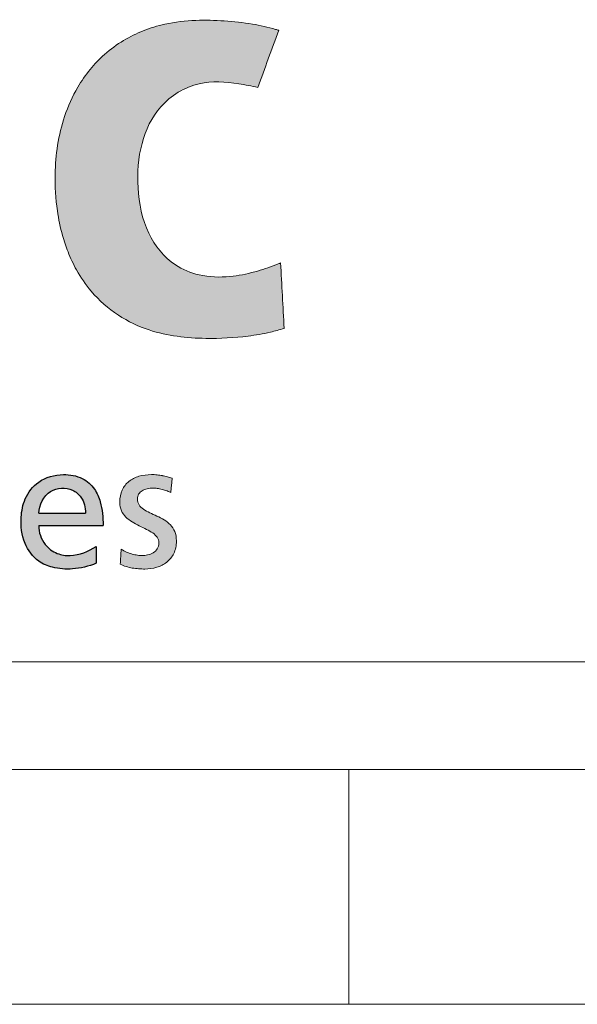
# Model space of a CAD drawing. Header units: millimetres. Extents: x 15 to 592, y 5 to 415.
# Tile 8 of 12: x 445 to 457, y 5 to 26. Entities that reach past the tile are written whole.
import ezdxf

# ---------------------------------------------------------------- set-up
doc = ezdxf.new("R2010")
doc.units = ezdxf.units.MM
doc.layers.add('FORMAT', color=7, linetype='Continuous')

# ---------------------------------------------------------------- blocks, each defined once
blk = doc.blocks.new('LOGO_sombreado')
at = {"linetype": 'Continuous'}
h = blk.add_hatch(color=7, dxfattribs=at)
edge = h.paths.add_edge_path(flags=0)
edge.add_spline(control_points=[(46.534, 8.5), (46.5, 8.486), (46.321, 8.411), (45.965, 8.295), (45.418, 8.182), (44.827, 8.203), (44.167, 8.47), (43.636, 9.14), (43.456, 10.084), (43.519, 11.033), (43.925, 11.903), (44.748, 12.402), (45.506, 12.351), (45.916, 12.267), (46.05, 12.239)], knot_values=[2, 2, 2, 2, 2.013484, 2.070868, 2.135998, 2.215861, 2.282575, 2.389366, 2.510036, 2.625335, 2.731713, 2.847289, 2.949965, 3, 3, 3, 3], weights=[1, 1, 1, 1, 1, 1, 1, 1, 1, 1, 1, 1, 1, 1, 1], degree=3, periodic=0)
edge.add_line((46.05, 12.239), (46.496, 13.456))
edge.add_spline(control_points=[(46.496, 13.456), (46.473, 13.463), (46.288, 13.516), (45.904, 13.604), (45.334, 13.664), (44.709, 13.682), (44.125, 13.616), (43.608, 13.46), (43.17, 13.245), (42.788, 12.964), (42.461, 12.623), (42.16, 12.187), (41.919, 11.643), (41.768, 11.014), (41.713, 10.336), (41.752, 9.688), (41.864, 9.135), (42.004, 8.715), (42.196, 8.307), (42.526, 7.823), (43.047, 7.363), (43.876, 6.97), (44.839, 6.864), (45.705, 6.912), (46.261, 7.003), (46.512, 7.076), (46.61, 7.105)], knot_values=[0, 0, 0, 0, 0.005207, 0.041752, 0.085467, 0.129316, 0.17742, 0.21242, 0.246106, 0.282735, 0.314918, 0.348182, 0.397515, 0.443076, 0.488082, 0.544788, 0.583504, 0.610174, 0.640875, 0.681066, 0.736716, 0.78949, 0.877914, 0.943285, 0.977973, 1, 1, 1, 1], weights=[1, 1, 1, 1, 1, 1, 1, 1, 1, 1, 1, 1, 1, 1, 1, 1, 1, 1, 1, 1, 1, 1, 1, 1, 1, 1, 1], degree=3, periodic=0)
edge.add_line((46.61, 7.105), (46.534, 8.5))
h = blk.add_hatch(color=7, dxfattribs=at)
edge = h.paths.add_edge_path(flags=0)
edge.add_spline(control_points=[(44.115, 3.64), (44.147, 3.629), (44.175, 3.617), (44.194, 3.605)], knot_values=[37.00004, 37.00004, 37.00004, 37.00004, 38.00004, 38.00004, 38.00004, 38.00004], weights=[1, 1, 1, 1], degree=3, periodic=0)
edge.add_line((44.194, 3.605), (44.202, 3.682))
edge.add_line((44.202, 3.682), (44.21, 3.759))
edge.add_line((44.21, 3.759), (44.218, 3.836))
edge.add_line((44.218, 3.836), (44.225, 3.913))
edge.add_spline(control_points=[(44.225, 3.913), (44.19, 3.924), (44.156, 3.934), (44.121, 3.943)], knot_values=[3, 3, 3, 3, 4, 4, 4, 4], weights=[1, 1, 1, 1], degree=3, periodic=0)
edge.add_spline(control_points=[(44.121, 3.943), (44.086, 3.952), (44.051, 3.96), (44.015, 3.966)], knot_values=[4, 4, 4, 4, 5, 5, 5, 5], weights=[1, 1, 1, 1], degree=3, periodic=0)
edge.add_arc((43.771, 2.663), 1.326, 79.4134, 84.2741)
edge.add_arc((43.784, 2.765), 1.224, 84.4183, 90.0189)
edge.add_spline(control_points=[(43.784, 3.988), (43.689, 3.988), (43.599, 3.976), (43.517, 3.952)], knot_values=[0, 0, 0, 0, 1, 1, 1, 1], weights=[1, 1, 1, 1], degree=3, periodic=0)
edge.add_spline(control_points=[(43.517, 3.952), (43.436, 3.928), (43.363, 3.891), (43.302, 3.842)], knot_values=[1, 1, 1, 1, 2, 2, 2, 2], weights=[1, 1, 1, 1], degree=3, periodic=0)
edge.add_spline(control_points=[(43.302, 3.842), (43.242, 3.793), (43.193, 3.732), (43.159, 3.658)], knot_values=[2, 2, 2, 2, 3, 3, 3, 3], weights=[1, 1, 1, 1], degree=3, periodic=0)
edge.add_spline(control_points=[(43.159, 3.658), (43.125, 3.584), (43.107, 3.497), (43.107, 3.397), (43.107, 3.262), (43.158, 3.163), (43.237, 3.085)], knot_values=[3, 3, 3, 3, 4, 4, 4, 5, 5, 5, 5], weights=[1, 1, 1, 1, 1, 1, 1], degree=3, periodic=0)
edge.add_spline(control_points=[(43.237, 3.085), (43.315, 3.006), (43.419, 2.949), (43.523, 2.897)], knot_values=[5, 5, 5, 5, 6, 6, 6, 6], weights=[1, 1, 1, 1], degree=3, periodic=0)
edge.add_spline(control_points=[(43.523, 2.897), (43.627, 2.845), (43.731, 2.799), (43.809, 2.745)], knot_values=[6, 6, 6, 6, 7, 7, 7, 7], weights=[1, 1, 1, 1], degree=3, periodic=0)
edge.add_spline(control_points=[(43.809, 2.745), (43.887, 2.69), (43.939, 2.626), (43.939, 2.538), (43.939, 2.486), (43.926, 2.443), (43.905, 2.408)], knot_values=[7, 7, 7, 7, 8, 8, 8, 9, 9, 9, 9], weights=[1, 1, 1, 1, 1, 1, 1], degree=3, periodic=0)
edge.add_spline(control_points=[(43.905, 2.408), (43.884, 2.372), (43.854, 2.344), (43.783, 2.302), (43.743, 2.287), (43.701, 2.277)], knot_values=[9, 9, 9, 9, 10, 10, 11, 11, 11, 11], weights=[1, 1, 1, 1, 1, 1], degree=3, periodic=0)
edge.add_spline(control_points=[(43.701, 2.277), (43.66, 2.268), (43.617, 2.263), (43.577, 2.263), (43.551, 2.263), (43.52, 2.266), (43.485, 2.272)], knot_values=[11, 11, 11, 11, 12, 12, 12, 13, 13, 13, 13], weights=[1, 1, 1, 1, 1, 1, 1], degree=3, periodic=0)
edge.add_spline(control_points=[(43.485, 2.272), (43.449, 2.277), (43.411, 2.286), (43.371, 2.297)], knot_values=[13, 13, 13, 13, 14, 14, 14, 14], weights=[1, 1, 1, 1], degree=3, periodic=0)
edge.add_spline(control_points=[(43.371, 2.297), (43.331, 2.308), (43.29, 2.322), (43.25, 2.339)], knot_values=[14, 14, 14, 14, 15, 15, 15, 15], weights=[1, 1, 1, 1], degree=3, periodic=0)
edge.add_spline(control_points=[(43.25, 2.339), (43.21, 2.356), (43.171, 2.376), (43.136, 2.399)], knot_values=[15, 15, 15, 15, 16, 16, 16, 16], weights=[1, 1, 1, 1], degree=3, periodic=0)
edge.add_line((43.136, 2.399), (43.127, 2.241))
edge.add_line((43.127, 2.241), (43.118, 2.082))
edge.add_spline(control_points=[(43.118, 2.082), (43.158, 2.061), (43.2, 2.044), (43.243, 2.03)], knot_values=[18.00004, 18.00004, 18.00004, 18.00004, 19.00004, 19.00004, 19.00004, 19.00004], weights=[1, 1, 1, 1], degree=3, periodic=0)
edge.add_spline(control_points=[(43.243, 2.03), (43.286, 2.016), (43.329, 2.005), (43.418, 1.99), (43.463, 1.985), (43.509, 1.982)], knot_values=[19.00004, 19.00004, 19.00004, 19.00004, 20.00004, 20.00004, 21.00004, 21.00004, 21.00004, 21.00004], weights=[1, 1, 1, 1, 1, 1], degree=3, periodic=0)
edge.add_spline(control_points=[(43.509, 1.982), (43.554, 1.979), (43.599, 1.977), (43.644, 1.977), (43.73, 1.977), (43.815, 1.989), (43.894, 2.013)], knot_values=[21.00004, 21.00004, 21.00004, 21.00004, 22.00004, 22.00004, 22.00004, 23.00004, 23.00004, 23.00004, 23.00004], weights=[1, 1, 1, 1, 1, 1, 1], degree=3, periodic=0)
edge.add_spline(control_points=[(43.894, 2.013), (43.973, 2.037), (44.046, 2.074), (44.108, 2.123)], knot_values=[23.00004, 23.00004, 23.00004, 23.00004, 24.00004, 24.00004, 24.00004, 24.00004], weights=[1, 1, 1, 1], degree=3, periodic=0)
edge.add_spline(control_points=[(44.108, 2.123), (44.171, 2.172), (44.222, 2.234), (44.258, 2.309)], knot_values=[24.00004, 24.00004, 24.00004, 24.00004, 25.00004, 25.00004, 25.00004, 25.00004], weights=[1, 1, 1, 1], degree=3, periodic=0)
edge.add_spline(control_points=[(44.258, 2.309), (44.294, 2.385), (44.315, 2.473), (44.315, 2.576), (44.315, 2.729), (44.263, 2.838), (44.185, 2.919)], knot_values=[25.00004, 25.00004, 25.00004, 25.00004, 26.00004, 26.00004, 26.00004, 27.00004, 27.00004, 27.00004, 27.00004], weights=[1, 1, 1, 1, 1, 1, 1], degree=3, periodic=0)
edge.add_spline(control_points=[(44.185, 2.919), (44.107, 3.001), (44.003, 3.057), (43.899, 3.106)], knot_values=[27.00004, 27.00004, 27.00004, 27.00004, 28.00004, 28.00004, 28.00004, 28.00004], weights=[1, 1, 1, 1], degree=3, periodic=0)
edge.add_spline(control_points=[(43.899, 3.106), (43.795, 3.154), (43.691, 3.196), (43.613, 3.25)], knot_values=[28.00004, 28.00004, 28.00004, 28.00004, 29.00004, 29.00004, 29.00004, 29.00004], weights=[1, 1, 1, 1], degree=3, periodic=0)
edge.add_spline(control_points=[(43.613, 3.25), (43.535, 3.304), (43.483, 3.371), (43.483, 3.469), (43.483, 3.508), (43.493, 3.543), (43.51, 3.572)], knot_values=[29.00004, 29.00004, 29.00004, 29.00004, 30.00004, 30.00004, 30.00004, 31.00004, 31.00004, 31.00004, 31.00004], weights=[1, 1, 1, 1, 1, 1, 1], degree=3, periodic=0)
edge.add_spline(control_points=[(43.51, 3.572), (43.528, 3.602), (43.553, 3.626), (43.585, 3.645)], knot_values=[31.00004, 31.00004, 31.00004, 31.00004, 32.00004, 32.00004, 32.00004, 32.00004], weights=[1, 1, 1, 1], degree=3, periodic=0)
edge.add_spline(control_points=[(43.585, 3.645), (43.616, 3.664), (43.652, 3.679), (43.693, 3.688)], knot_values=[32.00004, 32.00004, 32.00004, 32.00004, 33.00004, 33.00004, 33.00004, 33.00004], weights=[1, 1, 1, 1], degree=3, periodic=0)
edge.add_spline(control_points=[(43.693, 3.688), (43.733, 3.698), (43.777, 3.702), (43.822, 3.702), (43.843, 3.702), (43.871, 3.699), (43.904, 3.694)], knot_values=[33.00004, 33.00004, 33.00004, 33.00004, 34.00004, 34.00004, 34.00004, 35.00004, 35.00004, 35.00004, 35.00004], weights=[1, 1, 1, 1, 1, 1, 1], degree=3, periodic=0)
edge.add_spline(control_points=[(43.904, 3.694), (43.937, 3.689), (43.973, 3.681), (44.01, 3.672)], knot_values=[35.00004, 35.00004, 35.00004, 35.00004, 36.00004, 36.00004, 36.00004, 36.00004], weights=[1, 1, 1, 1], degree=3, periodic=0)
edge.add_spline(control_points=[(44.01, 3.672), (44.046, 3.663), (44.082, 3.652), (44.115, 3.64)], knot_values=[36.00004, 36.00004, 36.00004, 36.00004, 37.00004, 37.00004, 37.00004, 37.00004], weights=[1, 1, 1, 1], degree=3, periodic=0)
h = blk.add_hatch(color=7, dxfattribs=at)
edge = h.paths.add_edge_path(flags=0)
edge.add_spline(control_points=[(44.115, 3.64), (44.147, 3.629), (44.175, 3.617), (44.194, 3.605)], knot_values=[37.00004, 37.00004, 37.00004, 37.00004, 38.00004, 38.00004, 38.00004, 38.00004], weights=[1, 1, 1, 1], degree=3, periodic=0)
edge.add_line((44.194, 3.605), (44.202, 3.682))
edge.add_line((44.202, 3.682), (44.21, 3.759))
edge.add_line((44.21, 3.759), (44.218, 3.836))
edge.add_line((44.218, 3.836), (44.225, 3.913))
edge.add_spline(control_points=[(44.225, 3.913), (44.19, 3.924), (44.156, 3.934), (44.121, 3.943)], knot_values=[3, 3, 3, 3, 4, 4, 4, 4], weights=[1, 1, 1, 1], degree=3, periodic=0)
edge.add_spline(control_points=[(44.121, 3.943), (44.086, 3.952), (44.051, 3.96), (44.015, 3.966)], knot_values=[4, 4, 4, 4, 5, 5, 5, 5], weights=[1, 1, 1, 1], degree=3, periodic=0)
edge.add_arc((43.771, 2.663), 1.326, 79.4134, 84.2741)
edge.add_arc((43.784, 2.765), 1.224, 84.4183, 90.0189)
edge.add_spline(control_points=[(43.784, 3.988), (43.689, 3.988), (43.599, 3.976), (43.517, 3.952)], knot_values=[0, 0, 0, 0, 1, 1, 1, 1], weights=[1, 1, 1, 1], degree=3, periodic=0)
edge.add_spline(control_points=[(43.517, 3.952), (43.436, 3.928), (43.363, 3.891), (43.302, 3.842)], knot_values=[1, 1, 1, 1, 2, 2, 2, 2], weights=[1, 1, 1, 1], degree=3, periodic=0)
edge.add_spline(control_points=[(43.302, 3.842), (43.242, 3.793), (43.193, 3.732), (43.159, 3.658)], knot_values=[2, 2, 2, 2, 3, 3, 3, 3], weights=[1, 1, 1, 1], degree=3, periodic=0)
edge.add_spline(control_points=[(43.159, 3.658), (43.125, 3.584), (43.107, 3.497), (43.107, 3.397), (43.107, 3.262), (43.158, 3.163), (43.237, 3.085)], knot_values=[3, 3, 3, 3, 4, 4, 4, 5, 5, 5, 5], weights=[1, 1, 1, 1, 1, 1, 1], degree=3, periodic=0)
edge.add_spline(control_points=[(43.237, 3.085), (43.315, 3.006), (43.419, 2.949), (43.523, 2.897)], knot_values=[5, 5, 5, 5, 6, 6, 6, 6], weights=[1, 1, 1, 1], degree=3, periodic=0)
edge.add_spline(control_points=[(43.523, 2.897), (43.627, 2.845), (43.731, 2.799), (43.809, 2.745)], knot_values=[6, 6, 6, 6, 7, 7, 7, 7], weights=[1, 1, 1, 1], degree=3, periodic=0)
edge.add_spline(control_points=[(43.809, 2.745), (43.887, 2.69), (43.939, 2.626), (43.939, 2.538), (43.939, 2.486), (43.926, 2.443), (43.905, 2.408)], knot_values=[7, 7, 7, 7, 8, 8, 8, 9, 9, 9, 9], weights=[1, 1, 1, 1, 1, 1, 1], degree=3, periodic=0)
edge.add_spline(control_points=[(43.905, 2.408), (43.884, 2.372), (43.854, 2.344), (43.783, 2.302), (43.743, 2.287), (43.701, 2.277)], knot_values=[9, 9, 9, 9, 10, 10, 11, 11, 11, 11], weights=[1, 1, 1, 1, 1, 1], degree=3, periodic=0)
edge.add_spline(control_points=[(43.701, 2.277), (43.66, 2.268), (43.617, 2.263), (43.577, 2.263), (43.551, 2.263), (43.52, 2.266), (43.485, 2.272)], knot_values=[11, 11, 11, 11, 12, 12, 12, 13, 13, 13, 13], weights=[1, 1, 1, 1, 1, 1, 1], degree=3, periodic=0)
edge.add_spline(control_points=[(43.485, 2.272), (43.449, 2.277), (43.411, 2.286), (43.371, 2.297)], knot_values=[13, 13, 13, 13, 14, 14, 14, 14], weights=[1, 1, 1, 1], degree=3, periodic=0)
edge.add_spline(control_points=[(43.371, 2.297), (43.331, 2.308), (43.29, 2.322), (43.25, 2.339)], knot_values=[14, 14, 14, 14, 15, 15, 15, 15], weights=[1, 1, 1, 1], degree=3, periodic=0)
edge.add_spline(control_points=[(43.25, 2.339), (43.21, 2.356), (43.171, 2.376), (43.136, 2.399)], knot_values=[15, 15, 15, 15, 16, 16, 16, 16], weights=[1, 1, 1, 1], degree=3, periodic=0)
edge.add_line((43.136, 2.399), (43.127, 2.241))
edge.add_line((43.127, 2.241), (43.118, 2.082))
edge.add_spline(control_points=[(43.118, 2.082), (43.158, 2.061), (43.2, 2.044), (43.243, 2.03)], knot_values=[18.00004, 18.00004, 18.00004, 18.00004, 19.00004, 19.00004, 19.00004, 19.00004], weights=[1, 1, 1, 1], degree=3, periodic=0)
edge.add_spline(control_points=[(43.243, 2.03), (43.286, 2.016), (43.329, 2.005), (43.418, 1.99), (43.463, 1.985), (43.509, 1.982)], knot_values=[19.00004, 19.00004, 19.00004, 19.00004, 20.00004, 20.00004, 21.00004, 21.00004, 21.00004, 21.00004], weights=[1, 1, 1, 1, 1, 1], degree=3, periodic=0)
edge.add_spline(control_points=[(43.509, 1.982), (43.554, 1.979), (43.599, 1.977), (43.644, 1.977), (43.73, 1.977), (43.815, 1.989), (43.894, 2.013)], knot_values=[21.00004, 21.00004, 21.00004, 21.00004, 22.00004, 22.00004, 22.00004, 23.00004, 23.00004, 23.00004, 23.00004], weights=[1, 1, 1, 1, 1, 1, 1], degree=3, periodic=0)
edge.add_spline(control_points=[(43.894, 2.013), (43.973, 2.037), (44.046, 2.074), (44.108, 2.123)], knot_values=[23.00004, 23.00004, 23.00004, 23.00004, 24.00004, 24.00004, 24.00004, 24.00004], weights=[1, 1, 1, 1], degree=3, periodic=0)
edge.add_spline(control_points=[(44.108, 2.123), (44.171, 2.172), (44.222, 2.234), (44.258, 2.309)], knot_values=[24.00004, 24.00004, 24.00004, 24.00004, 25.00004, 25.00004, 25.00004, 25.00004], weights=[1, 1, 1, 1], degree=3, periodic=0)
edge.add_spline(control_points=[(44.258, 2.309), (44.294, 2.385), (44.315, 2.473), (44.315, 2.576), (44.315, 2.729), (44.263, 2.838), (44.185, 2.919)], knot_values=[25.00004, 25.00004, 25.00004, 25.00004, 26.00004, 26.00004, 26.00004, 27.00004, 27.00004, 27.00004, 27.00004], weights=[1, 1, 1, 1, 1, 1, 1], degree=3, periodic=0)
edge.add_spline(control_points=[(44.185, 2.919), (44.107, 3.001), (44.003, 3.057), (43.899, 3.106)], knot_values=[27.00004, 27.00004, 27.00004, 27.00004, 28.00004, 28.00004, 28.00004, 28.00004], weights=[1, 1, 1, 1], degree=3, periodic=0)
edge.add_spline(control_points=[(43.899, 3.106), (43.795, 3.154), (43.691, 3.196), (43.613, 3.25)], knot_values=[28.00004, 28.00004, 28.00004, 28.00004, 29.00004, 29.00004, 29.00004, 29.00004], weights=[1, 1, 1, 1], degree=3, periodic=0)
edge.add_spline(control_points=[(43.613, 3.25), (43.535, 3.304), (43.483, 3.371), (43.483, 3.469), (43.483, 3.508), (43.493, 3.543), (43.51, 3.572)], knot_values=[29.00004, 29.00004, 29.00004, 29.00004, 30.00004, 30.00004, 30.00004, 31.00004, 31.00004, 31.00004, 31.00004], weights=[1, 1, 1, 1, 1, 1, 1], degree=3, periodic=0)
edge.add_spline(control_points=[(43.51, 3.572), (43.528, 3.602), (43.553, 3.626), (43.585, 3.645)], knot_values=[31.00004, 31.00004, 31.00004, 31.00004, 32.00004, 32.00004, 32.00004, 32.00004], weights=[1, 1, 1, 1], degree=3, periodic=0)
edge.add_spline(control_points=[(43.585, 3.645), (43.616, 3.664), (43.652, 3.679), (43.693, 3.688)], knot_values=[32.00004, 32.00004, 32.00004, 32.00004, 33.00004, 33.00004, 33.00004, 33.00004], weights=[1, 1, 1, 1], degree=3, periodic=0)
edge.add_spline(control_points=[(43.693, 3.688), (43.733, 3.698), (43.777, 3.702), (43.822, 3.702), (43.843, 3.702), (43.871, 3.699), (43.904, 3.694)], knot_values=[33.00004, 33.00004, 33.00004, 33.00004, 34.00004, 34.00004, 34.00004, 35.00004, 35.00004, 35.00004, 35.00004], weights=[1, 1, 1, 1, 1, 1, 1], degree=3, periodic=0)
edge.add_spline(control_points=[(43.904, 3.694), (43.937, 3.689), (43.973, 3.681), (44.01, 3.672)], knot_values=[35.00004, 35.00004, 35.00004, 35.00004, 36.00004, 36.00004, 36.00004, 36.00004], weights=[1, 1, 1, 1], degree=3, periodic=0)
edge.add_spline(control_points=[(44.01, 3.672), (44.046, 3.663), (44.082, 3.652), (44.115, 3.64)], knot_values=[36.00004, 36.00004, 36.00004, 36.00004, 37.00004, 37.00004, 37.00004, 37.00004], weights=[1, 1, 1, 1], degree=3, periodic=0)
at = {"layer": 'FORMAT'}
h = blk.add_hatch(color=256, dxfattribs=at)
edge = h.paths.add_edge_path(flags=0)
edge.add_spline(control_points=[(42.752, 2.904), (42.752, 3.074), (42.73, 3.344), (42.58, 3.705), (42.303, 3.948), (41.859, 4.021), (41.373, 3.895), (41.07, 3.501), (40.98, 3.029), (41.032, 2.537), (41.317, 2.144), (41.705, 1.986), (42.134, 1.959), (42.446, 2.032), (42.605, 2.101)], knot_values=[0, 0, 0, 0, 0.09648, 0.152405, 0.218062, 0.295923, 0.399434, 0.486993, 0.561533, 0.668927, 0.759756, 0.820351, 0.901397, 1, 1, 1, 1], weights=[1, 1, 1, 1, 1, 1, 1, 1, 1, 1, 1, 1, 1, 1, 1], degree=3, periodic=0)
edge.add_line((42.605, 2.101), (42.605, 2.455))
edge.add_spline(control_points=[(42.605, 2.455), (42.439, 2.355), (42.158, 2.232), (41.754, 2.291), (41.464, 2.506), (41.379, 2.759), (41.381, 2.904)], knot_values=[0, 0, 0, 0, 0.364517, 0.537077, 0.732789, 1, 1, 1, 1], weights=[1, 1, 1, 1, 1, 1, 1], degree=3, periodic=0)
edge.add_line((41.381, 2.904), (42.752, 2.904))
edge = h.paths.add_edge_path(flags=0)
edge.add_line((42.376, 3.167), (41.381, 3.167))
edge.add_spline(control_points=[(41.381, 3.167), (41.396, 3.338), (41.52, 3.623), (41.862, 3.719), (42.108, 3.682), (42.33, 3.489), (42.376, 3.285), (42.376, 3.167)], knot_values=[0, 0, 0, 0, 0.333684, 0.482957, 0.632522, 0.77884, 1, 1, 1, 1], weights=[1, 1, 1, 1, 1, 1, 1, 1], degree=3, periodic=0)
at = {"color": 7, "linetype": 'Continuous', "lineweight": 18}
blk.add_line((0, 0), (72.5, 0), dxfattribs=at)
for centre, radius, start, end in [((43.784, 2.765), 1.224, 84.4183, 90.0189), ((43.771, 2.663), 1.326, 79.4134, 84.2741)]:
    blk.add_arc(centre, radius, start, end, dxfattribs=at)
at = {"color": 8, "linetype": 'Continuous', "lineweight": 0}
for points, knots in [([(46.496, 13.456), (46.473, 13.463), (46.288, 13.516), (45.904, 13.604), (45.334, 13.664), (44.709, 13.682), (44.125, 13.616), (43.608, 13.46), (43.17, 13.245), (42.788, 12.964), (42.461, 12.623), (42.16, 12.187), (41.919, 11.643), (41.768, 11.014), (41.713, 10.336), (41.752, 9.688), (41.864, 9.135), (42.004, 8.715), (42.196, 8.307), (42.526, 7.823), (43.047, 7.363), (43.876, 6.97), (44.839, 6.864), (45.705, 6.912), (46.261, 7.003), (46.512, 7.076), (46.61, 7.105)], [0, 0, 0, 0, 0.005207, 0.041752, 0.085467, 0.129316, 0.17742, 0.21242, 0.246106, 0.282735, 0.314918, 0.348182, 0.397515, 0.443076, 0.488082, 0.544788, 0.583504, 0.610174, 0.640875, 0.681066, 0.736716, 0.78949, 0.877914, 0.943285, 0.977973, 1, 1, 1, 1]), ([(46.534, 8.5), (46.5, 8.486), (46.321, 8.411), (45.965, 8.295), (45.418, 8.182), (44.827, 8.203), (44.167, 8.47), (43.636, 9.14), (43.456, 10.084), (43.519, 11.033), (43.925, 11.903), (44.748, 12.402), (45.506, 12.351), (45.916, 12.267), (46.05, 12.239)], [2, 2, 2, 2, 2.013484, 2.070868, 2.135998, 2.215861, 2.282575, 2.389366, 2.510036, 2.625335, 2.731713, 2.847289, 2.949965, 3, 3, 3, 3]), ([(43.159, 3.658), (43.125, 3.584), (43.107, 3.497), (43.107, 3.397), (43.107, 3.262), (43.158, 3.163), (43.237, 3.085)], [3, 3, 3, 3, 4, 4, 4, 5, 5, 5, 5]), ([(43.613, 3.25), (43.535, 3.304), (43.483, 3.371), (43.483, 3.469), (43.483, 3.508), (43.493, 3.543), (43.51, 3.572)], [29.00004, 29.00004, 29.00004, 29.00004, 30.00004, 30.00004, 30.00004, 31.00004, 31.00004, 31.00004, 31.00004]), ([(43.693, 3.688), (43.733, 3.698), (43.777, 3.702), (43.822, 3.702), (43.843, 3.702), (43.871, 3.699), (43.904, 3.694)], [33.00004, 33.00004, 33.00004, 33.00004, 34.00004, 34.00004, 34.00004, 35.00004, 35.00004, 35.00004, 35.00004]), ([(43.809, 2.745), (43.887, 2.69), (43.939, 2.626), (43.939, 2.538), (43.939, 2.486), (43.926, 2.443), (43.905, 2.408)], [7, 7, 7, 7, 8, 8, 8, 9, 9, 9, 9]), ([(44.258, 2.309), (44.294, 2.385), (44.315, 2.473), (44.315, 2.576), (44.315, 2.729), (44.263, 2.838), (44.185, 2.919)], [25.00004, 25.00004, 25.00004, 25.00004, 26.00004, 26.00004, 26.00004, 27.00004, 27.00004, 27.00004, 27.00004]), ([(43.905, 2.408), (43.884, 2.372), (43.854, 2.344), (43.783, 2.302), (43.743, 2.287), (43.701, 2.277)], [9, 9, 9, 9, 10, 10, 11, 11, 11, 11]), ([(43.701, 2.277), (43.66, 2.268), (43.617, 2.263), (43.577, 2.263), (43.551, 2.263), (43.52, 2.266), (43.485, 2.272)], [11, 11, 11, 11, 12, 12, 12, 13, 13, 13, 13]), ([(43.243, 2.03), (43.286, 2.016), (43.329, 2.005), (43.418, 1.99), (43.463, 1.985), (43.509, 1.982)], [19.00004, 19.00004, 19.00004, 19.00004, 20.00004, 20.00004, 21.00004, 21.00004, 21.00004, 21.00004]), ([(43.509, 1.982), (43.554, 1.979), (43.599, 1.977), (43.644, 1.977), (43.73, 1.977), (43.815, 1.989), (43.894, 2.013)], [21.00004, 21.00004, 21.00004, 21.00004, 22.00004, 22.00004, 22.00004, 23.00004, 23.00004, 23.00004, 23.00004])]:
    blk.add_open_spline(points, degree=3, knots=knots, dxfattribs=at)
for points in [[(46.05, 12.239), (46.198, 12.645), (46.347, 13.05), (46.496, 13.456)], [(46.61, 7.105), (46.585, 7.57), (46.559, 8.035), (46.534, 8.5)], [(43.784, 3.988), (43.689, 3.988), (43.599, 3.976), (43.517, 3.952)], [(43.302, 3.842), (43.242, 3.793), (43.193, 3.732), (43.159, 3.658)], [(43.517, 3.952), (43.436, 3.928), (43.363, 3.891), (43.302, 3.842)], [(44.121, 3.943), (44.086, 3.952), (44.051, 3.96), (44.015, 3.966)], [(44.225, 3.913), (44.19, 3.924), (44.156, 3.934), (44.121, 3.943)], [(44.21, 3.759), (44.212, 3.785), (44.215, 3.81), (44.218, 3.836)], [(44.218, 3.836), (44.22, 3.862), (44.223, 3.888), (44.225, 3.913)], [(43.51, 3.572), (43.528, 3.602), (43.553, 3.626), (43.585, 3.645)], [(43.585, 3.645), (43.616, 3.664), (43.652, 3.679), (43.693, 3.688)], [(43.904, 3.694), (43.937, 3.689), (43.973, 3.681), (44.01, 3.672)], [(44.01, 3.672), (44.046, 3.663), (44.082, 3.652), (44.115, 3.64)], [(44.115, 3.64), (44.147, 3.629), (44.175, 3.617), (44.194, 3.605)], [(44.194, 3.605), (44.197, 3.63), (44.2, 3.656), (44.202, 3.682)], [(44.202, 3.682), (44.205, 3.707), (44.207, 3.733), (44.21, 3.759)], [(43.899, 3.106), (43.795, 3.154), (43.691, 3.196), (43.613, 3.25)], [(43.237, 3.085), (43.315, 3.006), (43.419, 2.949), (43.523, 2.897)], [(44.185, 2.919), (44.107, 3.001), (44.003, 3.057), (43.899, 3.106)], [(43.523, 2.897), (43.627, 2.845), (43.731, 2.799), (43.809, 2.745)], [(43.136, 2.399), (43.133, 2.346), (43.13, 2.293), (43.127, 2.241)], [(43.25, 2.339), (43.21, 2.356), (43.171, 2.376), (43.136, 2.399)], [(43.371, 2.297), (43.331, 2.308), (43.29, 2.322), (43.25, 2.339)], [(44.108, 2.123), (44.171, 2.172), (44.222, 2.234), (44.258, 2.309)], [(43.127, 2.241), (43.124, 2.188), (43.121, 2.135), (43.118, 2.082)], [(43.485, 2.272), (43.449, 2.277), (43.411, 2.286), (43.371, 2.297)], [(43.894, 2.013), (43.973, 2.037), (44.046, 2.074), (44.108, 2.123)], [(43.118, 2.082), (43.158, 2.061), (43.2, 2.044), (43.243, 2.03)]]:
    blk.add_open_spline(points, degree=3, dxfattribs=at)
at = {"layer": 'FORMAT', "color": 7}
for p, q in [((41.381, 3.167), (42.376, 3.167)), ((41.381, 2.904), (42.752, 2.904)), ((42.605, 2.455), (42.605, 2.101))]:
    blk.add_line(p, q, dxfattribs=at)
for points, knots in [([(42.605, 2.101), (42.446, 2.032), (42.134, 1.959), (41.705, 1.986), (41.317, 2.144), (41.032, 2.537), (40.98, 3.029), (41.07, 3.501), (41.373, 3.895), (41.859, 4.021), (42.303, 3.948), (42.58, 3.705), (42.73, 3.344), (42.752, 3.074), (42.752, 2.904)], [0, 0, 0, 0, 0.098603, 0.179649, 0.240244, 0.331073, 0.438467, 0.513007, 0.600566, 0.704077, 0.781938, 0.847595, 0.90352, 1, 1, 1, 1]), ([(41.381, 3.167), (41.396, 3.338), (41.52, 3.623), (41.862, 3.719), (42.108, 3.682), (42.33, 3.489), (42.376, 3.285), (42.376, 3.167)], [0, 0, 0, 0, 0.333684, 0.482957, 0.632522, 0.77884, 1, 1, 1, 1]), ([(41.381, 2.904), (41.379, 2.759), (41.464, 2.506), (41.754, 2.291), (42.158, 2.232), (42.439, 2.355), (42.605, 2.455)], [0, 0, 0, 0, 0.267211, 0.462923, 0.635483, 1, 1, 1, 1])]:
    blk.add_open_spline(points, degree=3, knots=knots, dxfattribs=at)

msp = doc.modelspace()

# ---------------------------------------------------------------- linework, layer by layer
at = {"color": 7, "linetype": 'Continuous', "lineweight": 18}
for p, q in [((584, 10), (20, 10)), ((404, 10), (584, 10)), ((452, 10), (452, 5)), ((589, 5), (15, 5))]:
    msp.add_line(p, q, dxfattribs=at)

# ---------------------------------------------------------------- block references
at = {"color": 7, "linetype": 'Continuous'}
msp.add_blockref('LOGO_sombreado', (404.0096253, 12.2979639), dxfattribs=at)

doc.saveas('drawing.dxf')
